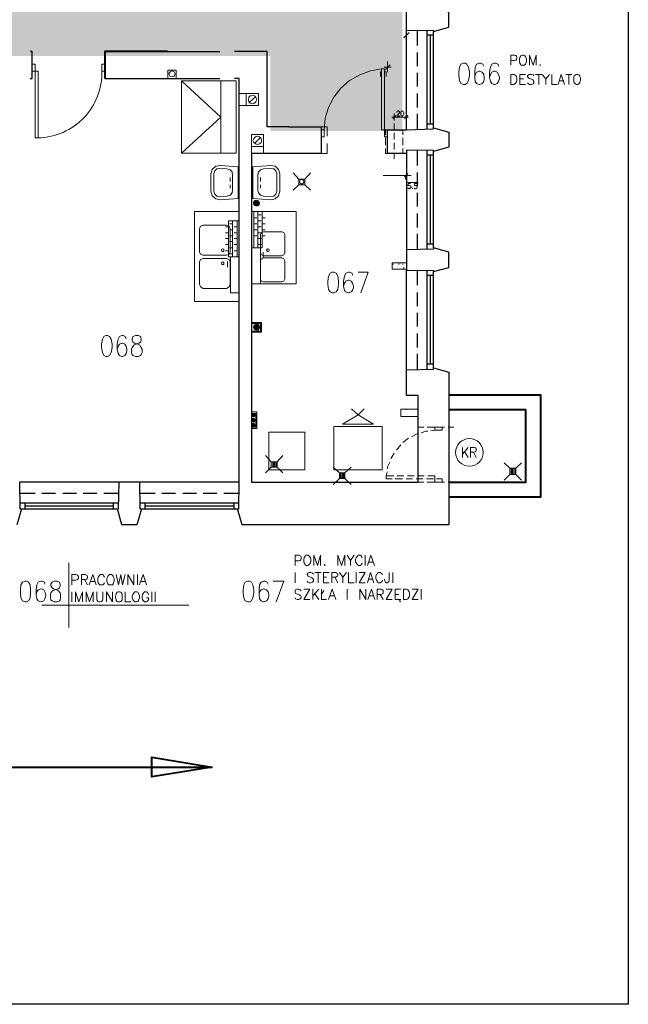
# Model space of a CAD drawing. Header units: millimetres. Extents: x 1 to 17496, y 1 to 30809.
# Tile 44 of 256: x 12917 to 13925, y 3200 to 4832. Entities that reach past the tile are written whole.
import ezdxf

# ---------------------------------------------------------------- set-up
doc = ezdxf.new("R2010")
doc.units = ezdxf.units.MM
doc.linetypes.add('CENTER', pattern=[2, 1.25, -0.25, 0.25, -0.25])
for name, color, linetype in [('0_Przyz_Opisy oddziałów', 5, 'Continuous'), ('Opisy', 255, 'Continuous'), ('PDF _Geometria', 7, 'Continuous')]:
    doc.layers.add(name, color=color, linetype=linetype)
doc.layers.add('N_SSP_ewakuacja', color=4, linetype='CENTER', lineweight=40)

msp = doc.modelspace()

# ---------------------------------------------------------------- hatches: boundary and pattern name
at = {"layer": 'N_SSP_ewakuacja', "transparency": 33554457}
h = msp.add_hatch(color=51, dxfattribs=at)
h.dxf.hatch_style = 1
h.paths.add_polyline_path([(6454.1, 5066.9), (6454, 5052.9), (6454, 4775.5), (9408.5, 4775.5), (9408.5, 4042), (9204.5, 4042), (9204.5, 3752.5), (9627.2, 3752.5), (9627.2, 4062), (9667.2, 4062), (9667.2, 4771.5), (13332.2, 4771.5), (13332.2, 4647.4), (13550.9, 4647.4), (13550.9, 4999.5), (13314.8, 4999.5), (13314.8, 5063.5), (12355.9, 5063.5), (12355.9, 5004.9), (12082.5, 5004.9), (12082.5, 5059.5), (10704.8, 5059.5), (10704.8, 5774.4), (10878.2, 5774.4), (10878.2, 6054.5), (10775.3, 6054.5), (10775.3, 6054.6), (10522.9, 6054.6), (10522.9, 5775.2), (10324.1, 5775.2), (10324.1, 5353.6), (10533.4, 5353.6), (10533.4, 5066.2), (9552.3, 5066.2), (9552.3, 5846.7), (9606.9, 5846.7), (9606.9, 6307.7), (9361.1, 6307.7), (9361.1, 5066.9)])

# ---------------------------------------------------------------- linework, layer by layer
at = {"layer": '0_Przyz_Opisy oddziałów', "lineweight": 40}
msp.add_lwpolyline([(12143.8, 3593.1), (13235.3, 3593.1), (13136, 3577), (13136, 3609.9), (13235.3, 3593.1)], dxfattribs=at)
at = {"layer": 'Opisy', "lineweight": 18}
for points in [[(12998.7, 3931.6), (12998.7, 3824.7)], [(12959.1, 3896.3), (12958.2, 3899.6), (12954.9, 3901.3), (12952.3, 3901.3), (12948.1, 3899.6), (12945.6, 3895.4), (12944.8, 3887), (12944.8, 3878.6), (12945.6, 3871.8), (12948.1, 3868.5), (12952.3, 3866.8), (12953.2, 3866.8), (12957.4, 3868.5), (12959.1, 3871.8), (12960.8, 3876.9), (12960.8, 3878.6), (12959.1, 3883.6), (12957.4, 3887), (12953.2, 3888.7), (12952.3, 3888.7), (12948.1, 3887), (12945.6, 3883.6), (12944.8, 3878.6)], [(13003.7, 3895.4), (13003.7, 3912.3), (13010.5, 3912.3), (13013, 3911.4), (13013.8, 3910.6), (13014.7, 3908.9), (13014.7, 3906.4), (13013.8, 3904.7), (13013, 3903.8), (13010.5, 3903), (13003.7, 3903)], [(13019.7, 3895.4), (13019.7, 3912.3), (13025.6, 3912.3), (13028.1, 3911.4), (13029, 3910.6), (13029.8, 3908.9), (13029.8, 3907.2), (13029, 3905.5), (13028.1, 3904.7), (13025.6, 3903.8), (13019.7, 3903.8)], [(13024.8, 3903.8), (13029.8, 3895.4)], [(13032.4, 3895.4), (13038.3, 3912.3), (13044.2, 3895.4)], [(13034.9, 3900.5), (13041.6, 3900.5)], [(13057.6, 3908), (13056.8, 3909.7), (13055.9, 3911.4), (13054.3, 3912.3), (13050.9, 3912.3), (13050, 3911.4), (13048.4, 3909.7), (13047.5, 3908), (13046.7, 3905.5), (13046.7, 3901.3), (13047.5, 3898.8), (13048.4, 3897.1), (13050, 3895.4), (13055.9, 3895.4), (13056.8, 3897.1), (13057.6, 3898.8)], [(13077, 3912.3), (13081.2, 3895.4), (13084.6, 3912.3), (13087.9, 3895.4), (13092.2, 3912.3)], [(13096.4, 3895.4), (13096.4, 3912.3), (13106.5, 3895.4), (13106.5, 3912.3)], [(13112.4, 3912.3), (13112.4, 3895.4)], [(13115.7, 3895.4), (13121.6, 3912.3), (13127.5, 3895.4)], [(13118.3, 3900.5), (13125, 3900.5)], [(13003.7, 3883.6), (13003.7, 3866.8)], [(13009.6, 3866.8), (13009.6, 3883.6), (13015.5, 3866.8), (13021.4, 3883.6), (13021.4, 3866.8)], [(13027.3, 3866.8), (13027.3, 3883.6), (13033.2, 3866.8), (13039.1, 3883.6), (13039.1, 3866.8)], [(13045, 3883.6), (13045, 3871.8), (13045.8, 3869.3), (13046.7, 3867.6), (13049.2, 3866.8), (13050.9, 3866.8), (13052.6, 3867.6), (13054.3, 3869.3), (13055.1, 3871.8), (13055.1, 3883.6)], [(13061, 3866.8), (13061, 3883.6), (13071.1, 3866.8), (13071.1, 3883.6)], [(13092.2, 3883.6), (13092.2, 3866.8), (13101.4, 3866.8)], [(13130.9, 3879.4), (13130.1, 3881.1), (13128.4, 3882.8), (13127.5, 3883.6), (13124.2, 3883.6), (13123.3, 3882.8), (13121.6, 3881.1), (13120.8, 3879.4), (13120, 3876.9), (13120, 3873.5), (13120.8, 3871), (13121.6, 3869.3), (13123.3, 3867.6), (13124.2, 3866.8), (13127.5, 3866.8), (13128.4, 3867.6), (13130.1, 3869.3), (13130.9, 3871), (13130.9, 3873.5), (13127.5, 3873.5)], [(13136, 3883.6), (13136, 3866.8)], [(13141.8, 3883.6), (13141.8, 3866.8)], [(13197.4, 3861.7), (12954, 3861.7)]]:
    msp.add_lwpolyline(points, dxfattribs=at)
for points in [[(12926.2, 3901.3), (12922, 3899.6), (12919.5, 3895.4), (12918.7, 3887), (12918.7, 3881.9), (12919.5, 3873.5), (12922, 3868.5), (12926.2, 3866.8), (12928.8, 3866.8), (12932.1, 3868.5), (12934.7, 3873.5), (12935.5, 3881.9), (12935.5, 3887), (12934.7, 3895.4), (12932.1, 3899.6), (12928.8, 3901.3)], [(12974.2, 3901.3), (12970.9, 3899.6), (12969.2, 3896.3), (12969.2, 3893.7), (12970.9, 3890.4), (12973.4, 3888.7), (12978.5, 3887), (12981.8, 3885.3), (12984.4, 3881.9), (12985.2, 3878.6), (12985.2, 3873.5), (12984.4, 3870.1), (12983.5, 3868.5), (12979.3, 3866.8), (12974.2, 3866.8), (12970.9, 3868.5), (12969.2, 3870.1), (12968.4, 3873.5), (12968.4, 3878.6), (12969.2, 3881.9), (12971.7, 3885.3), (12975.9, 3887), (12981, 3888.7), (12983.5, 3890.4), (12984.4, 3893.7), (12984.4, 3896.3), (12983.5, 3899.6), (12979.3, 3901.3)], [(13066, 3912.3), (13065.2, 3911.4), (13063.5, 3909.7), (13062.7, 3908), (13061.8, 3905.5), (13061.8, 3901.3), (13062.7, 3898.8), (13063.5, 3897.1), (13065.2, 3895.4), (13071.1, 3895.4), (13071.9, 3897.1), (13072.8, 3898.8), (13073.6, 3901.3), (13073.6, 3905.5), (13072.8, 3908), (13071.9, 3909.7), (13071.1, 3911.4), (13069.4, 3912.3)], [(13080.4, 3883.6), (13078.7, 3882.8), (13077, 3881.1), (13077, 3879.4), (13076.2, 3876.9), (13076.2, 3873.5), (13077, 3871), (13077, 3869.3), (13078.7, 3867.6), (13080.4, 3866.8), (13082.9, 3866.8), (13084.6, 3867.6), (13086.3, 3869.3), (13087.1, 3871), (13087.1, 3879.4), (13086.3, 3881.1), (13084.6, 3882.8), (13082.9, 3883.6)], [(13108.2, 3883.6), (13107.3, 3882.8), (13105.6, 3881.1), (13104.8, 3879.4), (13103.9, 3876.9), (13103.9, 3873.5), (13104.8, 3871), (13105.6, 3869.3), (13107.3, 3867.6), (13108.2, 3866.8), (13111.5, 3866.8), (13113.2, 3867.6), (13114.1, 3869.3), (13114.9, 3871), (13115.7, 3873.5), (13115.7, 3876.9), (13114.9, 3879.4), (13114.1, 3881.1), (13113.2, 3882.8), (13111.5, 3883.6)]]:
    msp.add_lwpolyline(points, close=True, dxfattribs=at)
at = {"layer": 'PDF _Geometria'}
msp.add_lwpolyline([(1774.1, 7203), (13925.2, 7203), (13925.2, 3200.2), (1774.1, 3200.2)], close=True, dxfattribs=at)
at = {"layer": 'PDF _Geometria', "lineweight": 25}
for points in [[(13557.9, 4814.3), (13557.9, 4848.8), (13557.9, 5013.9), (13602.5, 5012.2), (13602.5, 5010.5), (13627.8, 5018.1), (13627.8, 5030.7), (13627.8, 5042.5), (13602.5, 5050.1), (13602.5, 5048.4), (13557.9, 5047.6)], [(13557.9, 4615.5), (13557.9, 4609.6), (13526.7, 4609.6), (13526.7, 4649.2), (13557.9, 4649.2), (13557.9, 4814.3), (13602.5, 4813.4), (13602.5, 4811.8), (13627.8, 4819.3), (13627.8, 4832), (13627.8, 4843.8), (13602.5, 4851.3), (13602.5, 4849.7), (13557.9, 4848.8)], [(13576.4, 4789), (13576.4, 4814.3)], [(13592.4, 4650), (13592.4, 4814.3)], [(13602.5, 4805.9), (13592.4, 4805.9)], [(13597.5, 4658.5), (13597.5, 4805.9)], [(13602.5, 4652.6), (13602.5, 4811.8)], [(12934.7, 4734.3), (12938, 4734.3), (12938, 4778.9), (12934.7, 4778.9)], [(13162.1, 4778.9), (13248.8, 4778.9)], [(13363, 4654.3), (13327.1, 4654.3), (13327.1, 4778.9), (13273.2, 4778.9)], [(13576.4, 4754.5), (13576.4, 4777.2)], [(13058.5, 4734.3), (13248.8, 4734.3)], [(13280.8, 4065.5), (13280.8, 4734.3), (13273.2, 4734.3)], [(13576.4, 4720.8), (13576.4, 4743.5)], [(13576.4, 4686.3), (13576.4, 4709)], [(13576.4, 4650), (13576.4, 4675.3)], [(13362.5, 4654.3), (13416.4, 4654.3), (13416.4, 4609.6), (13362.5, 4609.6)], [(13557.9, 4649.2), (13602.5, 4650.9), (13602.5, 4652.6), (13627.8, 4645), (13627.8, 4632.4), (13627.8, 4620.6), (13602.5, 4613), (13602.5, 4614.7), (13557.9, 4615.5), (13557.9, 4450.4), (13557.9, 4416.7)], [(13602.5, 4658.5), (13592.4, 4658.5)], [(13364.5, 4609.6), (13301, 4609.6), (13301, 4065.5), (13577.3, 4065.5), (13577.3, 4208.7), (13557.9, 4208.7), (13557.9, 4251.7), (13602.5, 4252.5), (13602.5, 4255), (13627.8, 4247.5), (13627.8, 4234.8), (13627.8, 3994.8), (13297.7, 3994.8), (13285.9, 3994.8), (13278.3, 4020.9), (13280, 4020.9), (13280.8, 4065.5), (13115.7, 4065.5), (13116.6, 4020.9), (13119.1, 4020.9), (13111.5, 3994.8), (13098.9, 3994.8), (13086.3, 3994.8), (13079.5, 4020.9), (13081.2, 4020.9), (13082.1, 4065.5), (12917, 4065.5), (12917.8, 4020.9), (12920.3, 4020.9), (12912.8, 3994.8)], [(13576.4, 4590.2), (13576.4, 4615.5)], [(13592.4, 4451.3), (13592.4, 4614.7)], [(13602.5, 4607.1), (13592.4, 4607.1)], [(13597.5, 4459.7), (13597.5, 4607.1)], [(13602.5, 4453.8), (13602.5, 4613)], [(13576.4, 4555.7), (13576.4, 4578.5)], [(13576.4, 4522), (13576.4, 4544.8)], [(13576.4, 4487.5), (13576.4, 4510.2)], [(13576.4, 4451.3), (13576.4, 4476.5)], [(13557.9, 4251.7), (13557.9, 4416.7), (13602.5, 4415.9), (13602.5, 4414.2), (13627.8, 4421), (13627.8, 4433.6), (13627.8, 4446.2), (13602.5, 4453.8), (13602.5, 4451.3), (13557.9, 4450.4)], [(13602.5, 4459.7), (13592.4, 4459.7)], [(13576.4, 4391.5), (13576.4, 4416.7)], [(13592.4, 4252.5), (13592.4, 4415.9)], [(13602.5, 4407.5), (13592.4, 4407.5)], [(13597.5, 4260.9), (13597.5, 4407.5)], [(13602.5, 4255), (13602.5, 4414.2)], [(13576.4, 4356.9), (13576.4, 4379.7)], [(13576.4, 4323.3), (13576.4, 4346)], [(13576.4, 4288.7), (13576.4, 4311.5)], [(13576.4, 4252.5), (13576.4, 4277.8)], [(13602.5, 4260.9), (13592.4, 4260.9)], [(13115.7, 4065.5), (13082.1, 4065.5)], [(12917.8, 4047), (12943.1, 4047)], [(12954, 4047), (12976.8, 4047)], [(12988.6, 4047), (13011.3, 4047)], [(13022.3, 4047), (13045, 4047)], [(13056.8, 4047), (13082.1, 4047)], [(13116.6, 4047), (13141.8, 4047)], [(13152.8, 4047), (13175.5, 4047)], [(13187.3, 4047), (13210.1, 4047)], [(13221, 4047), (13243.8, 4047)], [(13255.6, 4047), (13280.8, 4047)], [(12917.8, 4031), (13081.2, 4031)], [(12926.2, 4020.9), (12926.2, 4031)], [(13072.8, 4020.9), (13072.8, 4031)], [(13116.6, 4031), (13280, 4031)], [(13125, 4020.9), (13125, 4031)], [(13272.4, 4020.9), (13272.4, 4031)], [(12920.3, 4020.9), (13079.5, 4020.9)], [(12926.2, 4026), (13072.8, 4026)], [(13119.1, 4020.9), (13278.3, 4020.9)], [(13125, 4026), (13272.4, 4026)]]:
    msp.add_lwpolyline(points, dxfattribs=at)
at = {"layer": 'PDF _Geometria', "lineweight": 18}
for points in [[(13557.9, 4796.6), (13557.9, 4814.3)], [(13553.7, 4801.6), (13562.1, 4810.1)], [(13730.6, 4756.2), (13730.6, 4773), (13736.5, 4773), (13739, 4772.2), (13739.8, 4771.3), (13740.7, 4769.6), (13740.7, 4767.1), (13739.8, 4765.4), (13739, 4764.6), (13736.5, 4763.7), (13730.6, 4763.7)], [(13761.7, 4756.2), (13761.7, 4773), (13767.6, 4756.2), (13772.7, 4773), (13772.7, 4756.2)], [(13421.5, 4649.2), (13423.2, 4668.6), (13429, 4686.3), (13437.5, 4703.1), (13449.3, 4718.3), (13463.6, 4730.9), (13480.4, 4740.2), (13498.1, 4746.9), (13516.6, 4750.3)], [(13532.6, 4752.8), (13520.9, 4752.8)], [(13557.9, 4744.4), (13557.9, 4762.1)], [(13685.9, 4754.5), (13684.2, 4757.8), (13680.9, 4759.5), (13678.3, 4759.5), (13674.1, 4757.8), (13671.6, 4752.8), (13670.8, 4744.4), (13670.8, 4735.9), (13671.6, 4729.2), (13674.1, 4725.8), (13678.3, 4724.2), (13679.2, 4724.2), (13683.4, 4725.8), (13685.9, 4729.2), (13686.8, 4734.3), (13686.8, 4735.9), (13685.9, 4741), (13683.4, 4744.4), (13679.2, 4746.1), (13678.3, 4746.1), (13674.1, 4744.4), (13671.6, 4741), (13670.8, 4735.9)], [(13710.4, 4754.5), (13709.5, 4757.8), (13705.3, 4759.5), (13702.8, 4759.5), (13699.4, 4757.8), (13696.9, 4752.8), (13695.2, 4744.4), (13695.2, 4735.9), (13696.9, 4729.2), (13699.4, 4725.8), (13702.8, 4724.2), (13704.5, 4724.2), (13707.8, 4725.8), (13710.4, 4729.2), (13712, 4734.3), (13712, 4735.9), (13710.4, 4741), (13707.8, 4744.4), (13704.5, 4746.1), (13702.8, 4746.1), (13699.4, 4744.4), (13696.9, 4741), (13695.2, 4735.9)], [(13516.6, 4745.2), (13515, 4745.2), (13515, 4737.6)], [(13521.7, 4745.2), (13524.2, 4745.2), (13524.2, 4737.6)], [(13755, 4724.2), (13745.7, 4724.2), (13745.7, 4741), (13755, 4741)], [(13745.7, 4733.4), (13751.6, 4733.4)], [(13768.5, 4738.5), (13767.6, 4740.2), (13765.1, 4741), (13761.7, 4741), (13760, 4740.2), (13758.4, 4738.5), (13758.4, 4737.6), (13759.2, 4735.9), (13760, 4735.1), (13761.7, 4734.3), (13765.9, 4732.6), (13767.6, 4731.7), (13767.6, 4730.9), (13768.5, 4729.2), (13768.5, 4726.7), (13767.6, 4725), (13765.1, 4724.2), (13761.7, 4724.2), (13760, 4725), (13758.4, 4726.7)], [(13771.8, 4741), (13781.9, 4741)], [(13776.9, 4741), (13776.9, 4724.2)], [(13782.8, 4741), (13788.7, 4733.4), (13788.7, 4724.2)], [(13794.6, 4741), (13788.7, 4733.4)], [(13798.8, 4741), (13798.8, 4724.2), (13807.2, 4724.2)], [(13808.9, 4724.2), (13813.9, 4741), (13819.8, 4724.2)], [(13821.5, 4741), (13831.6, 4741)], [(13826.6, 4741), (13826.6, 4724.2)], [(13185.6, 4730.1), (13250.5, 4670.3), (13185.6, 4610.5)], [(13250.5, 4730.1), (13250.5, 4610.5)], [(13280.8, 4715.7), (13280.8, 4703.9)], [(13810.6, 4730.1), (13818.2, 4730.1)], [(13292.6, 4689.6), (13280.8, 4689.6), (13280.8, 4709), (13292.6, 4709)], [(13297.7, 4694.7), (13307.8, 4703.9)], [(13280.8, 4671.1), (13280.8, 4683.7)], [(13561.3, 4670.3), (13553.7, 4670.3), (13541.9, 4670.3), (13533.5, 4670.3)], [(13540.2, 4672.8), (13535.2, 4667.7)], [(13537.7, 4676.2), (13537.7, 4664.4)], [(13541.9, 4677.8), (13541.9, 4678.7), (13542.8, 4679.5), (13543.6, 4680.4), (13545.3, 4680.4), (13545.3, 4679.5), (13546.1, 4679.5), (13546.1, 4677), (13545.3, 4676.2), (13541.9, 4671.9), (13547, 4671.9)], [(13554.5, 4667.7), (13560.4, 4672.8)], [(13557.9, 4664.4), (13557.9, 4676.2)], [(13280.8, 4639.9), (13280.8, 4657.6)], [(13426.5, 4638.3), (13426.5, 4654.3), (13416.4, 4654.3)], [(13537.7, 4650), (13537.7, 4659.3)], [(13306.1, 4626.5), (13316.2, 4636.6)], [(13535.2, 4649.2), (13523.4, 4649.2), (13523.4, 4640.8)], [(13523.4, 4635.7), (13523.4, 4623.9)], [(13537.7, 4633.2), (13537.7, 4644.1)], [(13552, 4640.8), (13552, 4649.2), (13540.2, 4649.2)], [(13552, 4623.9), (13552, 4635.7)], [(13301, 4621.4), (13301, 4609.6)], [(13321.2, 4621.4), (13321.2, 4609.6)], [(13416.4, 4609.6), (13426.5, 4609.6), (13426.5, 4626.5)], [(13523.4, 4618), (13523.4, 4609.6), (13535.2, 4609.6)], [(13537.7, 4616.4), (13537.7, 4627.3)], [(13540.2, 4609.6), (13552, 4609.6), (13552, 4618)], [(13537.7, 4601.2), (13537.7, 4610.5)], [(13265.7, 4570), (13265.7, 4563.3)], [(13301, 4579.3), (13301, 4567.5)], [(13316.2, 4570), (13316.2, 4563.3)], [(13370.1, 4577.6), (13379.4, 4567.5)], [(13398.7, 4577.6), (13389.5, 4567.5)], [(13519.2, 4573.4), (13527.6, 4573.4), (13547.8, 4573.4), (13556.2, 4573.4), (13547.8, 4573.4), (13544.4, 4573.4)], [(13552, 4573.4), (13557.9, 4573.4), (13552, 4573.4)], [(13553.7, 4573.4), (13561.3, 4573.4), (13565.5, 4573.4)], [(13560.4, 4576.8), (13554.5, 4570.9)], [(13554.5, 4573.4), (13558.8, 4561.6), (13577.3, 4561.6)], [(13557.9, 4579.3), (13557.9, 4567.5)], [(13265.7, 4552.3), (13265.7, 4558.2)], [(13301, 4563.3), (13301, 4550.7)], [(13316.2, 4552.3), (13316.2, 4558.2)], [(13379.4, 4558.2), (13379.4, 4567.5), (13389.5, 4567.5), (13389.5, 4558.2), (13379.4, 4558.2), (13370.1, 4549)], [(13389.5, 4558.2), (13398.7, 4549)], [(13564.6, 4559.9), (13561.3, 4559.9), (13560.4, 4556.6), (13563.8, 4556.6), (13564.6, 4555.7), (13565.5, 4554.9), (13565.5, 4554), (13564.6, 4553.2), (13563.8, 4552.3), (13563, 4551.5), (13562.1, 4551.5), (13561.3, 4552.3), (13560.4, 4552.3), (13560.4, 4553.2)], [(13574.8, 4559.9), (13571.4, 4559.9), (13571.4, 4556.6), (13574.8, 4556.6), (13574.8, 4555.7), (13575.6, 4554.9), (13575.6, 4554), (13574.8, 4553.2), (13574.8, 4552.3), (13573.1, 4551.5), (13572.2, 4551.5), (13571.4, 4552.3), (13570.5, 4553.2)], [(13307.8, 4532.1), (13304.4, 4528.8), (13308.6, 4532.1), (13304.4, 4527.9), (13309.5, 4532.1), (13304.4, 4527.1), (13309.5, 4532.1)], [(13304.4, 4526.2), (13311.1, 4532.1), (13304.4, 4525.4)], [(13305.2, 4529.6), (13306.9, 4532.1)], [(13311.1, 4532.1), (13305.2, 4525.4), (13312, 4532.1), (13305.2, 4525.4)], [(13305.2, 4530.4), (13306.1, 4531.3)], [(13305.2, 4524.6), (13312, 4531.3), (13305.2, 4524.6), (13312.8, 4531.3), (13306.1, 4524.6)], [(13312.8, 4531.3), (13306.1, 4523.7), (13312.8, 4530.4), (13306.1, 4523.7), (13313.7, 4530.4), (13306.9, 4523.7)], [(13313.7, 4530.4), (13306.9, 4522.9), (13313.7, 4529.6), (13306.9, 4522.9)], [(13313.7, 4529.6), (13307.8, 4522.9), (13313.7, 4528.8)], [(13307.8, 4522.9), (13314.5, 4528.8), (13308.6, 4522.9), (13314.5, 4527.9), (13308.6, 4522.9)], [(13314.5, 4527.9), (13309.5, 4522.9), (13314.5, 4527.1), (13310.3, 4522.9), (13314.5, 4526.2)], [(13311.1, 4522.9), (13313.7, 4526.2)], [(13312, 4522.9), (13313.7, 4525.4)], [(13305.2, 4453.8), (13305.2, 4513.6)], [(13305.2, 4503.5), (13310.3, 4503.5)], [(13312, 4453.8), (13312, 4513.6)], [(13312, 4508.5), (13317, 4508.5)], [(13318.7, 4503.5), (13323.8, 4503.5)], [(13263.1, 4488.3), (13258.1, 4488.3)], [(13269.9, 4493.4), (13264.8, 4493.4)], [(13269.9, 4438.6), (13269.9, 4498.4)], [(13277.4, 4488.3), (13272.4, 4488.3)], [(13277.4, 4438.6), (13277.4, 4498.4)], [(13305.2, 4493.4), (13310.3, 4493.4)], [(13312, 4498.4), (13317, 4498.4)], [(13312, 4488.3), (13317, 4488.3)], [(13318.7, 4493.4), (13323.8, 4493.4)], [(13263.1, 4478.2), (13258.1, 4478.2)], [(13269.9, 4483.3), (13264.8, 4483.3)], [(13269.9, 4473.2), (13264.8, 4473.2)], [(13277.4, 4478.2), (13272.4, 4478.2)], [(13305.2, 4483.3), (13310.3, 4483.3)], [(13305.2, 4473.2), (13310.3, 4473.2)], [(13312, 4478.2), (13317, 4478.2)], [(13318.7, 4483.3), (13323.8, 4483.3)], [(13318.7, 4473.2), (13323.8, 4473.2)], [(13263.1, 4469), (13258.1, 4469)], [(13263.1, 4458.9), (13258.1, 4458.9)], [(13269.9, 4463.9), (13264.8, 4463.9)], [(13269.9, 4453.8), (13264.8, 4453.8)], [(13277.4, 4469), (13272.4, 4469)], [(13277.4, 4458.9), (13272.4, 4458.9)], [(13312, 4469), (13317, 4469)], [(13312, 4458.9), (13317, 4458.9)], [(13263.1, 4448.8), (13258.1, 4448.8)], [(13269.9, 4443.7), (13264.8, 4443.7)], [(13277.4, 4448.8), (13272.4, 4448.8)], [(13320.4, 4437), (13320.4, 4446.2)], [(13261.4, 4421.8), (13261.4, 4431.1)], [(13557.9, 4428.5), (13534.3, 4428.5), (13534.3, 4418.4), (13557.9, 4418.4)], [(13536, 4426), (13536, 4426.9)], [(13544.4, 4427.7), (13544.4, 4428.5)], [(13545.3, 4425.2), (13545.3, 4426)], [(13547, 4427.7), (13547, 4428.5)], [(13551.2, 4428.5), (13551.2, 4429.4)], [(13552, 4426), (13552, 4426.9)], [(13552.9, 4421), (13552.9, 4421.8)], [(13468.6, 4408.3), (13467.8, 4411.7), (13463.6, 4413.4), (13461.1, 4413.4), (13457.7, 4411.7), (13455.2, 4406.6), (13453.5, 4398.2), (13453.5, 4389.8), (13455.2, 4383.1), (13457.7, 4380.5), (13461.1, 4378.8), (13462.7, 4378.8), (13466.1, 4380.5), (13468.6, 4383.1), (13470.3, 4388.1), (13470.3, 4389.8), (13468.6, 4394.8), (13466.1, 4398.2), (13462.7, 4399.9), (13461.1, 4399.9), (13457.7, 4398.2), (13455.2, 4394.8), (13453.5, 4389.8)], [(13482.1, 4378.8), (13494.7, 4413.4), (13477.9, 4413.4)], [(13553.7, 4419.3), (13553.7, 4420.1)], [(13301, 4330), (13317.9, 4330), (13317.9, 4314), (13301, 4314), (13313.7, 4314)], [(13301, 4315.7), (13316.2, 4315.7), (13316.2, 4328.3), (13301, 4328.3)], [(13304.4, 4321.6), (13310.3, 4326.6), (13304.4, 4321.6)], [(13304.4, 4321.6), (13310.3, 4326.6), (13304.4, 4321.6)], [(13305.2, 4320.7), (13311.1, 4326.6), (13305.2, 4320.7)], [(13305.2, 4320.7), (13311.1, 4326.6), (13305.2, 4320.7)], [(13093.8, 4303), (13092.2, 4306.4), (13088.8, 4308.1), (13086.3, 4308.1), (13082.9, 4306.4), (13080.4, 4302.2), (13078.7, 4293.8), (13078.7, 4285.4), (13080.4, 4278.6), (13082.9, 4275.3), (13086.3, 4273.6), (13087.9, 4273.6), (13091.3, 4275.3), (13093.8, 4278.6), (13094.7, 4283.7), (13094.7, 4285.4), (13093.8, 4290.4), (13091.3, 4293.8), (13087.9, 4295.5), (13086.3, 4295.5), (13082.9, 4293.8), (13080.4, 4290.4), (13078.7, 4285.4)], [(13310.3, 4317.4), (13314.5, 4321.6), (13310.3, 4317.4)], [(13310.3, 4317.4), (13314.5, 4321.6), (13310.3, 4317.4)], [(13311.1, 4317.4), (13314.5, 4320.7), (13311.1, 4317.4)], [(13311.1, 4317.4), (13314.5, 4320.7), (13311.1, 4317.4)], [(13577.3, 4191), (13577.3, 4208.7)], [(13301, 4181.8), (13310.3, 4181.8), (13310.3, 4154), (13301, 4154)], [(13301, 4179.2), (13308.6, 4179.2), (13308.6, 4156.5), (13301, 4156.5)], [(13302.7, 4178.4), (13301.9, 4177.6), (13303.6, 4179.2), (13301.9, 4177.6)], [(13301.9, 4175.9), (13304.4, 4179.2), (13301.9, 4175.9), (13305.2, 4179.2), (13301.9, 4175.9), (13305.2, 4179.2), (13301.9, 4175), (13305.2, 4179.2), (13301.9, 4175), (13305.2, 4179.2)], [(13301.9, 4175), (13306.1, 4178.4), (13301.9, 4175), (13306.1, 4178.4), (13301.9, 4174.2), (13306.1, 4178.4), (13301.9, 4174.2)], [(13302.7, 4174.2), (13306.1, 4178.4), (13302.7, 4174.2), (13306.9, 4178.4), (13302.7, 4174.2), (13306.9, 4178.4)], [(13302.7, 4174.2), (13306.9, 4177.6), (13302.7, 4174.2)], [(13302.7, 4173.3), (13306.9, 4177.6), (13302.7, 4173.3)], [(13302.7, 4175.9), (13302.7, 4176.7)], [(13304.4, 4173.3), (13306.9, 4175.9), (13304.4, 4173.3), (13306.9, 4176.7), (13304.4, 4173.3), (13306.9, 4176.7), (13303.6, 4173.3), (13306.9, 4176.7), (13303.6, 4173.3), (13306.9, 4177.6), (13303.6, 4173.3), (13306.9, 4177.6)], [(13466.9, 4186.8), (13477.9, 4176.7), (13503.2, 4161.6), (13451.8, 4161.6), (13477.9, 4176.7), (13488, 4186.8)], [(13577.3, 4186), (13548.6, 4186), (13548.6, 4174.2), (13577.3, 4174.2)], [(13557.1, 4185.1), (13557.1, 4186)], [(13302.7, 4170.8), (13301.9, 4169.1), (13303.6, 4170.8), (13301.9, 4169.1)], [(13303.6, 4170.8), (13301.9, 4168.3), (13304.4, 4170.8), (13301.9, 4168.3), (13304.4, 4170.8), (13301.9, 4168.3)], [(13304.4, 4170.8), (13301.9, 4167.4), (13305.2, 4170.8), (13301.9, 4167.4), (13305.2, 4170.8), (13301.9, 4167.4), (13305.2, 4170.8), (13301.9, 4166.6), (13306.1, 4170.8), (13301.9, 4166.6), (13306.1, 4170.8), (13301.9, 4166.6), (13306.1, 4170.8)], [(13301.9, 4170), (13302.7, 4170)], [(13301.9, 4166.6), (13306.1, 4170), (13301.9, 4165.8)], [(13301.9, 4161.6), (13302.7, 4162.4)], [(13301.9, 4160.7), (13303.6, 4162.4), (13301.9, 4160.7), (13303.6, 4162.4), (13301.9, 4159.9), (13304.4, 4162.4), (13301.9, 4159.9), (13304.4, 4162.4), (13301.9, 4159.9)], [(13305.2, 4162.4), (13301.9, 4158.2), (13306.1, 4162.4), (13301.9, 4158.2), (13306.1, 4162.4), (13301.9, 4158.2), (13306.1, 4162.4), (13301.9, 4158.2), (13306.1, 4161.6), (13302.7, 4157.3), (13306.9, 4161.6), (13302.7, 4157.3), (13306.9, 4161.6), (13302.7, 4157.3), (13306.9, 4161.6), (13302.7, 4157.3), (13306.9, 4160.7), (13303.6, 4157.3), (13306.9, 4160.7), (13303.6, 4157.3), (13306.9, 4160.7), (13303.6, 4157.3), (13306.9, 4160.7)], [(13306.1, 4170), (13302.7, 4165.8), (13306.9, 4170), (13302.7, 4165.8), (13306.9, 4170), (13302.7, 4165.8), (13306.9, 4170), (13302.7, 4165.8), (13306.9, 4169.1), (13303.6, 4165.8), (13306.9, 4169.1), (13303.6, 4165.8)], [(13304.4, 4156.5), (13306.9, 4159.9), (13304.4, 4156.5), (13306.9, 4159.9), (13304.4, 4156.5), (13306.9, 4159.9)], [(13305.2, 4173.3), (13306.9, 4175.9), (13305.2, 4173.3), (13306.9, 4175), (13306.1, 4173.3)], [(13305.2, 4164.9), (13306.9, 4167.4), (13305.2, 4164.9)], [(13306.9, 4167.4), (13305.2, 4165.8), (13306.9, 4166.6), (13306.1, 4165.8)], [(13306.1, 4174.2), (13306.9, 4174.2)], [(13305.2, 4156.5), (13306.9, 4159), (13305.2, 4157.3), (13306.9, 4159)], [(13306.1, 4157.3), (13306.9, 4158.2), (13306.1, 4157.3)], [(13354.1, 4148.1), (13365, 4148.1)], [(13576.4, 4145.6), (13575.6, 4145.6), (13566.3, 4140.5)], [(13586.5, 4156.5), (13577.3, 4156.5)], [(13593.3, 4149.8), (13589.9, 4149.8), (13582.3, 4147.2)], [(13604.2, 4156.5), (13592.4, 4156.5)], [(13605.1, 4151.4), (13598.3, 4150.6)], [(13621.1, 4156.5), (13609.3, 4156.5)], [(13636.2, 4156.5), (13627, 4156.5)], [(13561.3, 4138), (13552, 4131.2)], [(13537.7, 4113.5), (13532.6, 4105.1), (13531.8, 4104.3)], [(13548.6, 4127), (13541.1, 4118.6)], [(13650.6, 4122.8), (13650.6, 4106)], [(13659.8, 4122.8), (13650.6, 4111.9)], [(13653.9, 4116.1), (13659.8, 4106)], [(13664, 4106), (13664, 4122.8), (13669.9, 4122.8), (13672.5, 4122), (13672.5, 4121.1), (13673.3, 4120.3), (13673.3, 4118.6), (13672.5, 4116.9), (13672.5, 4116.1), (13669.9, 4115.2), (13664, 4115.2)], [(13669.1, 4115.2), (13673.3, 4106)], [(13324.6, 4109.3), (13333.9, 4099.2)], [(13333.9, 4090), (13333.9, 4099.2), (13344, 4099.2), (13344, 4090), (13333.9, 4090), (13324.6, 4080.7)], [(13336.4, 4099.2), (13336.4, 4090)], [(13338.1, 4099.2), (13338.1, 4090)], [(13339.8, 4099.2), (13339.8, 4090)], [(13342.3, 4099.2), (13342.3, 4090)], [(13353.2, 4109.3), (13344, 4099.2)], [(13530.1, 4098.4), (13526.7, 4090.8), (13526.7, 4087.4)], [(13719.6, 4097.5), (13728.9, 4088.3)], [(13748.3, 4097.5), (13739, 4088.3)], [(13344, 4090), (13353.2, 4080.7)], [(13436.6, 4090), (13446.7, 4080.7)], [(13446.7, 4071.4), (13446.7, 4080.7), (13456, 4080.7), (13456, 4071.4), (13446.7, 4071.4), (13436.6, 4061.3)], [(13448.4, 4080.7), (13448.4, 4071.4)], [(13450.9, 4080.7), (13450.9, 4071.4)], [(13452.6, 4080.7), (13452.6, 4071.4)], [(13454.3, 4080.7), (13454.3, 4071.4)], [(13466.1, 4090), (13456, 4080.7)], [(13525.9, 4082.4), (13524.2, 4075.6)], [(13728.9, 4078.2), (13728.9, 4088.3), (13739, 4088.3), (13739, 4078.2), (13728.9, 4078.2), (13719.6, 4068.9)], [(13731.4, 4088.3), (13731.4, 4078.2)], [(13733.1, 4088.3), (13733.1, 4078.2)], [(13734.8, 4088.3), (13734.8, 4078.2)], [(13737.3, 4088.3), (13737.3, 4078.2)], [(13456, 4071.4), (13466.1, 4061.3)], [(13534.3, 4070.6), (13524.2, 4070.6), (13524.2, 4075.6), (13536.9, 4075.6)], [(13551.2, 4070.6), (13539.4, 4070.6)], [(13541.9, 4075.6), (13553.7, 4075.6)], [(13568, 4070.6), (13557.1, 4070.6)], [(13559.6, 4075.6), (13570.5, 4075.6)], [(13584.9, 4070.6), (13573.9, 4070.6)], [(13576.4, 4075.6), (13587.4, 4075.6)], [(13586.5, 4065.5), (13577.3, 4065.5)], [(13602.5, 4070.6), (13590.8, 4070.6)], [(13604.2, 4065.5), (13592.4, 4065.5)], [(13593.3, 4075.6), (13605.1, 4075.6), (13605.1, 4065.5), (13616.9, 4065.5), (13616.9, 4070.6), (13607.6, 4070.6)], [(13621.1, 4065.5), (13609.3, 4065.5)], [(13636.2, 4065.5), (13627, 4065.5)], [(13739, 4078.2), (13748.3, 4068.9)], [(13373.5, 3927.4), (13373.5, 3944.3), (13379.4, 3944.3), (13381.9, 3943.4), (13382.7, 3942.6), (13383.6, 3940.9), (13383.6, 3938.4), (13382.7, 3936.7), (13381.9, 3935.8), (13379.4, 3935), (13373.5, 3935)], [(13404.6, 3927.4), (13404.6, 3944.3), (13410.5, 3927.4), (13415.6, 3944.3), (13415.6, 3927.4)], [(13444.2, 3927.4), (13444.2, 3944.3), (13450.1, 3927.4), (13456, 3944.3), (13456, 3927.4)], [(13459.4, 3944.3), (13465.3, 3935.8), (13465.3, 3927.4)], [(13471.2, 3944.3), (13465.3, 3935.8)], [(13484.6, 3940), (13483.8, 3941.7), (13483, 3943.4), (13481.3, 3944.3), (13477.9, 3944.3), (13477.1, 3943.4), (13475.4, 3941.7), (13474.5, 3940), (13473.7, 3937.5), (13473.7, 3933.3), (13474.5, 3931.6), (13475.4, 3929.9), (13477.1, 3928.3), (13477.9, 3927.4), (13481.3, 3927.4), (13483, 3928.3), (13483.8, 3929.9), (13484.6, 3931.6)], [(13489.7, 3944.3), (13489.7, 3927.4)], [(13493.1, 3927.4), (13499, 3944.3), (13504.9, 3927.4)], [(13495.6, 3932.5), (13503.2, 3932.5)], [(13373.5, 3915.6), (13373.5, 3898.8)], [(13403.8, 3913.1), (13402.1, 3914.8), (13399.6, 3915.6), (13397, 3915.6), (13394.5, 3914.8), (13393.7, 3913.1), (13393.7, 3912.3), (13394.5, 3910.6), (13394.5, 3909.7), (13396.2, 3908.9), (13400.4, 3907.2), (13402.1, 3906.4), (13402.9, 3905.5), (13403.8, 3903.8), (13403.8, 3901.3), (13402.1, 3899.6), (13399.6, 3898.8), (13397, 3898.8), (13394.5, 3899.6), (13393.7, 3901.3)], [(13406.3, 3915.6), (13416.4, 3915.6)], [(13411.4, 3915.6), (13411.4, 3898.8)], [(13429.9, 3898.8), (13420.6, 3898.8), (13420.6, 3915.6), (13429.9, 3915.6)], [(13434.1, 3898.8), (13434.1, 3915.6), (13440.8, 3915.6), (13442.5, 3914.8), (13443.4, 3913.9), (13444.2, 3913.1), (13444.2, 3911.4), (13443.4, 3909.7), (13442.5, 3908.9), (13440.8, 3908), (13434.1, 3908)], [(13446.7, 3915.6), (13452.6, 3908), (13452.6, 3898.8)], [(13458.5, 3915.6), (13452.6, 3908)], [(13461.9, 3915.6), (13461.9, 3898.8), (13471.2, 3898.8)], [(13474.5, 3915.6), (13474.5, 3898.8)], [(13489.7, 3898.8), (13479.6, 3898.8), (13489.7, 3915.6), (13479.6, 3915.6)], [(13493.1, 3898.8), (13498.1, 3915.6), (13504, 3898.8)], [(13518.3, 3912.3), (13517.5, 3913.1), (13515.8, 3914.8), (13514.1, 3915.6), (13511.6, 3915.6), (13509.9, 3914.8), (13509.1, 3913.1), (13508.2, 3912.3), (13507.4, 3909.7), (13507.4, 3905.5), (13508.2, 3903), (13509.1, 3901.3), (13509.9, 3899.6), (13511.6, 3898.8), (13514.1, 3898.8), (13515.8, 3899.6), (13517.5, 3901.3), (13518.3, 3903)], [(13529.3, 3915.6), (13529.3, 3903), (13528.4, 3900.5), (13527.6, 3899.6), (13525.9, 3898.8), (13524.2, 3898.8), (13523.4, 3899.6), (13522.5, 3900.5), (13521.7, 3903), (13521.7, 3904.7)], [(13535.2, 3915.6), (13535.2, 3898.8)], [(13328.8, 3896.3), (13327.1, 3899.6), (13323.8, 3901.3), (13321.2, 3901.3), (13317, 3899.6), (13314.5, 3895.4), (13313.7, 3887), (13313.7, 3878.6), (13314.5, 3871.8), (13317, 3868.5), (13321.2, 3866.8), (13322.1, 3866.8), (13326.3, 3868.5), (13328.8, 3871.8), (13329.7, 3876.9), (13329.7, 3878.6), (13328.8, 3883.6), (13326.3, 3887), (13322.1, 3888.7), (13321.2, 3888.7), (13317, 3887), (13314.5, 3883.6), (13313.7, 3878.6)], [(13342.3, 3866.8), (13354.9, 3901.3), (13337.2, 3901.3)], [(13420.6, 3908), (13425.7, 3908)], [(13439.2, 3908), (13444.2, 3898.8)], [(13494.7, 3904.7), (13502.3, 3904.7)], [(13383.6, 3885.3), (13381.9, 3887), (13379.4, 3887.8), (13376.8, 3887.8), (13374.3, 3887), (13373.5, 3885.3), (13373.5, 3881.9), (13374.3, 3881.1), (13376, 3880.3), (13380.2, 3878.6), (13381.9, 3877.7), (13382.7, 3876.9), (13383.6, 3876), (13383.6, 3873.5), (13381.9, 3871.8), (13379.4, 3871), (13376.8, 3871), (13374.3, 3871.8), (13373.5, 3873.5)], [(13397.9, 3871), (13387.8, 3871), (13397.9, 3887.8), (13387.8, 3887.8)], [(13402.9, 3887.8), (13402.9, 3871)], [(13413, 3887.8), (13402.9, 3876.9)], [(13416.4, 3879.4), (13421.5, 3886.1)], [(13417.3, 3887.8), (13417.3, 3871), (13425.7, 3871)], [(13429, 3871), (13434.9, 3887.8), (13440.8, 3871)], [(13459.4, 3887.8), (13459.4, 3871)], [(13480.4, 3871), (13480.4, 3887.8), (13490.5, 3871), (13490.5, 3887.8)], [(13493.9, 3871), (13499.8, 3887.8), (13505.7, 3871)], [(13509.1, 3871), (13509.1, 3887.8), (13515.8, 3887.8), (13518.3, 3887), (13519.2, 3886.1), (13519.2, 3881.1), (13518.3, 3880.3), (13515.8, 3879.4), (13509.1, 3879.4)], [(13534.3, 3871), (13524.2, 3871), (13534.3, 3887.8), (13524.2, 3887.8)], [(13548.6, 3871), (13547, 3870.1), (13547, 3867.6), (13548.6, 3866.8), (13547, 3867.6), (13547, 3870.1), (13548.6, 3871), (13539.4, 3871), (13539.4, 3887.8), (13548.6, 3887.8)], [(13577.3, 3871), (13567.2, 3871), (13577.3, 3887.8), (13567.2, 3887.8)], [(13582.3, 3887.8), (13582.3, 3871)], [(13406.3, 3880.3), (13413, 3871)], [(13430.7, 3876.9), (13438.3, 3876.9)], [(13496.4, 3876.9), (13504, 3876.9)], [(13514.1, 3879.4), (13519.2, 3871)], [(13539.4, 3879.4), (13545.3, 3879.4)]]:
    msp.add_lwpolyline(points, dxfattribs=at)
at = {"layer": 'PDF _Geometria', "lineweight": 40}
for points in [[(13162.1, 4778.9), (13058.5, 4778.9), (13058.5, 4734.3)], [(13627.8, 4041.1), (13780.3, 4041.1), (13780.3, 4209.6), (13627.8, 4209.6)], [(13627.8, 4065.5), (13755.8, 4065.5), (13755.8, 4185.1), (13627.8, 4185.1)]]:
    msp.add_lwpolyline(points, dxfattribs=at)
at = {"layer": 'PDF _Geometria', "lineweight": 18}
for points in [[(13749.1, 4773), (13747.4, 4772.2), (13746.6, 4770.5), (13745.7, 4768.8), (13744.9, 4766.3), (13744.9, 4762.1), (13745.7, 4759.5), (13746.6, 4757.8), (13747.4, 4756.2), (13753.3, 4756.2), (13755, 4757.8), (13755.8, 4759.5), (13756.7, 4762.1), (13756.7, 4766.3), (13755.8, 4768.8), (13755, 4770.5), (13753.3, 4772.2), (13751.6, 4773)], [(12948.1, 4635.7), (12948.1, 4746.1), (12938, 4746.1), (12938, 4757.8), (12943.1, 4757.8), (12943.1, 4635.7)], [(13058.5, 4746.1), (13058.5, 4757.8), (13053.4, 4757.8), (13053.4, 4746.1)], [(13162.9, 4747.7), (13176.4, 4747.7), (13176.4, 4734.3), (13162.9, 4734.3)], [(13176.4, 4734.3), (13162.9, 4734.3), (13162.9, 4747.7), (13176.4, 4747.7)], [(13516.6, 4750.3), (13516.6, 4649.2), (13526.7, 4649.2), (13526.7, 4637.4), (13521.7, 4637.4), (13521.7, 4750.3)], [(13522.5, 4748.6), (13531, 4757)], [(13526.7, 4744.4), (13526.7, 4762.1)], [(13652.2, 4759.5), (13648, 4757.8), (13645.5, 4752.8), (13644.7, 4744.4), (13644.7, 4739.3), (13645.5, 4730.9), (13648, 4725.8), (13652.2, 4724.2), (13654.8, 4724.2), (13658.1, 4725.8), (13660.7, 4730.9), (13662.3, 4739.3), (13662.3, 4744.4), (13660.7, 4752.8), (13658.1, 4757.8), (13654.8, 4759.5)], [(13779.4, 4757), (13778.6, 4756.2), (13780.3, 4756.2)], [(13174.7, 4741.8), (13173, 4745.2), (13169.6, 4746.9), (13166.3, 4745.2), (13164.6, 4741.8), (13166.3, 4737.6), (13169.6, 4736.8), (13173, 4737.6)], [(13730.6, 4724.2), (13730.6, 4741), (13735.6, 4741), (13737.3, 4740.2), (13739, 4738.5), (13739.8, 4737.6), (13740.7, 4735.1), (13740.7, 4730.9), (13739.8, 4728.4), (13739, 4726.7), (13737.3, 4725), (13735.6, 4724.2)], [(13839.2, 4741), (13837.5, 4740.2), (13835.8, 4738.5), (13835, 4737.6), (13835, 4728.4), (13835.8, 4726.7), (13837.5, 4725), (13839.2, 4724.2), (13841.7, 4724.2), (13843.4, 4725), (13845.1, 4726.7), (13845.1, 4728.4), (13846, 4730.9), (13846, 4735.1), (13845.1, 4737.6), (13845.1, 4738.5), (13843.4, 4740.2), (13841.7, 4741)], [(13275.8, 4610.5), (13275.8, 4730.1), (13185.6, 4730.1), (13185.6, 4610.5)], [(13312.8, 4689.6), (13312.8, 4709), (13292.6, 4709), (13292.6, 4689.6)], [(13310.3, 4698.9), (13308.6, 4703.1), (13306.1, 4705.6), (13302.7, 4706.5), (13299.3, 4705.6), (13296.8, 4703.1), (13296, 4698.9), (13296.8, 4695.5), (13299.3, 4693), (13302.7, 4692.2), (13306.1, 4693), (13308.6, 4695.5)], [(13550.3, 4680.4), (13549.5, 4679.5), (13548.6, 4678.7), (13548.6, 4673.6), (13549.5, 4672.8), (13550.3, 4671.9), (13551.2, 4671.9), (13552, 4672.8), (13552.9, 4673.6), (13553.7, 4675.3), (13553.7, 4677), (13552.9, 4678.7), (13552, 4679.5), (13551.2, 4680.4)], [(13321.2, 4621.4), (13321.2, 4641.6), (13301, 4641.6), (13301, 4621.4)], [(13317.9, 4631.5), (13317, 4634.9), (13314.5, 4637.4), (13311.1, 4638.3), (13307.8, 4637.4), (13305.2, 4634.9), (13303.6, 4631.5), (13305.2, 4628.1), (13307.8, 4625.6), (13311.1, 4624.8), (13314.5, 4625.6), (13317, 4628.1)], [(13421.5, 4637.4), (13421.5, 4649.2), (13416.4, 4649.2), (13416.4, 4637.4)], [(13279.1, 4587.7), (13249.7, 4590.2), (13242.1, 4588.6), (13236.2, 4583.5), (13233.7, 4575.9), (13233.7, 4547.3), (13236.2, 4539.7), (13242.1, 4534.7), (13249.7, 4533), (13279.1, 4535.5)], [(13269.9, 4574.2), (13269.9, 4549), (13269, 4544.8), (13265.7, 4540.6), (13260.6, 4538.9), (13248.8, 4538), (13243.8, 4538.9), (13240.4, 4542.2), (13238.7, 4547.3), (13238.7, 4575.9), (13240.4, 4581), (13243.8, 4584.3), (13248.8, 4585.2), (13260.6, 4584.3), (13265.7, 4582.7), (13269, 4579.3)], [(13303.6, 4587.7), (13333, 4590.2), (13340.6, 4588.6), (13345.7, 4583.5), (13348.2, 4575.9), (13348.2, 4547.3), (13345.7, 4539.7), (13340.6, 4534.7), (13333, 4533), (13303.6, 4535.5)], [(13312, 4574.2), (13312, 4549), (13312.8, 4544.8), (13316.2, 4540.6), (13321.2, 4538.9), (13333, 4538), (13338.1, 4538.9), (13341.5, 4542.2), (13343.1, 4547.3), (13343.1, 4575.9), (13341.5, 4581), (13338.1, 4584.3), (13333, 4585.2), (13321.2, 4584.3), (13316.2, 4582.7), (13312.8, 4579.3)], [(13388.6, 4563.3), (13386.9, 4565.8), (13384.4, 4566.7), (13381.9, 4565.8), (13381, 4563.3), (13381.9, 4560.8), (13384.4, 4559.1), (13386.9, 4560.8)], [(13568, 4552.3), (13567.2, 4552.3), (13568, 4551.5)], [(13314.5, 4527.9), (13312.8, 4531.3), (13309.5, 4532.1), (13306.1, 4531.3), (13304.4, 4527.9), (13306.1, 4523.7), (13309.5, 4522.9), (13312.8, 4523.7)], [(13280.8, 4364.5), (13280.8, 4513.6), (13206.7, 4513.6), (13206.7, 4364.5)], [(13375.1, 4394), (13375.1, 4513.6), (13301, 4513.6), (13301, 4394)], [(13318.7, 4453.8), (13318.7, 4513.6), (13301, 4513.6), (13301, 4453.8)], [(13259.8, 4490.9), (13221, 4490.9), (13216.8, 4489.2), (13215.1, 4485), (13215.1, 4447.1), (13216.8, 4442.9), (13221, 4441.2), (13259.8, 4441.2), (13264, 4442.9), (13265.7, 4447.1), (13265.7, 4485), (13264, 4489.2)], [(13280.8, 4438.6), (13280.8, 4498.4), (13263.1, 4498.4), (13263.1, 4438.6)], [(13321.2, 4479.9), (13317.9, 4479.1), (13316.2, 4475.7), (13316.2, 4445.4), (13317.9, 4442), (13321.2, 4440.3), (13351.6, 4440.3), (13354.9, 4442), (13356.6, 4445.4), (13356.6, 4475.7), (13354.9, 4479.1), (13351.6, 4479.9)], [(13316.2, 4394), (13316.2, 4453.8), (13301, 4453.8), (13301, 4394)], [(13255.6, 4449.6), (13255.6, 4451.3), (13253.9, 4452.1), (13252.2, 4451.3), (13251.3, 4449.6), (13252.2, 4447.9), (13253.9, 4447.1), (13255.6, 4447.9)], [(13280.8, 4378.8), (13280.8, 4438.6), (13266.5, 4438.6), (13266.5, 4378.8)], [(13330.5, 4449.6), (13329.7, 4451.3), (13328, 4452.1), (13327.1, 4451.3), (13326.3, 4449.6), (13327.1, 4447.9), (13328, 4447.1), (13329.7, 4447.9)], [(13259.8, 4386.4), (13264, 4389), (13265.7, 4393.2), (13265.7, 4430.2), (13264, 4434.4), (13259.8, 4436.1), (13221, 4436.1), (13216.8, 4434.4), (13215.1, 4430.2), (13215.1, 4393.2), (13216.8, 4389), (13221, 4386.4)], [(13255.6, 4427.7), (13255.6, 4429.4), (13253.9, 4430.2), (13252.2, 4429.4), (13251.3, 4427.7), (13252.2, 4426), (13255.6, 4426)], [(13321.2, 4397.4), (13351.6, 4397.4), (13354.9, 4398.2), (13356.6, 4401.6), (13356.6, 4431.9), (13354.9, 4435.3), (13351.6, 4437), (13321.2, 4437), (13317.9, 4435.3), (13316.2, 4431.9), (13316.2, 4401.6), (13317.9, 4398.2)], [(13434.9, 4413.4), (13431.6, 4411.7), (13429, 4406.6), (13427.4, 4398.2), (13427.4, 4393.2), (13429, 4384.7), (13431.6, 4380.5), (13434.9, 4378.8), (13437.5, 4378.8), (13441.7, 4380.5), (13444.2, 4384.7), (13445.1, 4393.2), (13445.1, 4398.2), (13444.2, 4406.6), (13441.7, 4411.7), (13437.5, 4413.4)], [(13314.5, 4322.4), (13312.8, 4325.8), (13309.5, 4327.5), (13306.1, 4325.8), (13304.4, 4322.4), (13306.1, 4318.2), (13309.5, 4317.4), (13312.8, 4318.2)], [(13314.5, 4322.4), (13312.8, 4325.8), (13309.5, 4327.5), (13306.1, 4325.8), (13304.4, 4322.4), (13306.1, 4318.2), (13309.5, 4317.4), (13312.8, 4318.2)], [(13310.3, 4326.6), (13304.4, 4320.7)], [(13305.2, 4323.3), (13307.8, 4326.6), (13305.2, 4324.1), (13307.8, 4326.6)], [(13312, 4326.6), (13305.2, 4319.9), (13312, 4326.6), (13305.2, 4319.9), (13311.1, 4326.6), (13305.2, 4319.9), (13312, 4326.6), (13305.2, 4319.9)], [(13313.7, 4325.8), (13306.1, 4318.2), (13312.8, 4325.8), (13306.1, 4319), (13312.8, 4325.8), (13305.2, 4319), (13312.8, 4326.6), (13305.2, 4319), (13312.8, 4325.8), (13306.1, 4319), (13312.8, 4325.8), (13306.1, 4318.2)], [(13306.9, 4325.8), (13306.1, 4324.9)], [(13306.9, 4318.2), (13313.7, 4324.9), (13306.9, 4318.2), (13313.7, 4324.9)], [(13306.9, 4318.2), (13313.7, 4324.9), (13306.9, 4318.2), (13313.7, 4324.9)], [(13314.5, 4323.3), (13308.6, 4317.4), (13314.5, 4323.3), (13307.8, 4317.4), (13314.5, 4324.1), (13307.8, 4317.4), (13313.7, 4324.1), (13307.8, 4317.4), (13314.5, 4324.1), (13307.8, 4317.4), (13314.5, 4323.3), (13308.6, 4317.4)], [(13060.2, 4308.1), (13056.8, 4306.4), (13054.3, 4302.2), (13052.6, 4293.8), (13052.6, 4288.7), (13054.3, 4280.3), (13056.8, 4275.3), (13060.2, 4273.6), (13062.7, 4273.6), (13066, 4275.3), (13068.6, 4280.3), (13070.3, 4288.7), (13070.3, 4293.8), (13068.6, 4302.2), (13066, 4306.4), (13062.7, 4308.1)], [(13109, 4308.1), (13104.8, 4306.4), (13103.9, 4303), (13103.9, 4300.5), (13104.8, 4297.2), (13107.3, 4295.5), (13112.4, 4293.8), (13116.6, 4292.1), (13118.3, 4288.7), (13120, 4285.4), (13120, 4280.3), (13118.3, 4276.9), (13117.4, 4275.3), (13114.1, 4273.6), (13109, 4273.6), (13104.8, 4275.3), (13103.9, 4276.9), (13102.3, 4280.3), (13102.3, 4285.4), (13103.9, 4288.7), (13106.5, 4292.1), (13109.8, 4293.8), (13114.9, 4295.5), (13117.4, 4297.2), (13118.3, 4300.5), (13118.3, 4303), (13117.4, 4306.4), (13114.1, 4308.1)], [(13313.7, 4319.9), (13312, 4317.4)], [(13280.8, 4208.7), (13280.8, 4191)], [(13301, 4208.7), (13301, 4191)], [(13306.9, 4175.9), (13306.1, 4178.4), (13304.4, 4179.2), (13302.7, 4178.4), (13301.9, 4175.9), (13302.7, 4174.2), (13304.4, 4173.3), (13306.1, 4174.2)], [(13301.9, 4176.7), (13303.6, 4179.2), (13301.9, 4176.7), (13304.4, 4179.2)], [(13306.9, 4168.3), (13306.1, 4170), (13304.4, 4170.8), (13302.7, 4170), (13301.9, 4168.3), (13302.7, 4165.8), (13304.4, 4164.9), (13306.1, 4165.8)], [(13306.9, 4159.9), (13306.1, 4161.6), (13304.4, 4162.4), (13302.7, 4161.6), (13301.9, 4159.9), (13302.7, 4157.3), (13304.4, 4156.5), (13306.1, 4157.3)], [(13301.9, 4159), (13305.2, 4162.4), (13301.9, 4159), (13305.2, 4162.4), (13301.9, 4159), (13305.2, 4162.4)], [(13303.6, 4164.9), (13306.9, 4169.1), (13303.6, 4164.9), (13306.9, 4168.3)], [(13304.4, 4164.9), (13306.9, 4168.3), (13304.4, 4164.9), (13306.9, 4168.3)], [(13389.5, 4085.8), (13389.5, 4148.1), (13329.7, 4148.1), (13329.7, 4085.8)], [(13517.5, 4085.8), (13517.5, 4157.3), (13437.5, 4157.3), (13437.5, 4085.8)], [(13616.9, 4151.4), (13616.9, 4156.5), (13605.1, 4156.5), (13605.1, 4151.4)], [(13392, 3944.3), (13390.3, 3943.4), (13389.5, 3941.7), (13388.6, 3940), (13387.8, 3937.5), (13387.8, 3933.3), (13388.6, 3931.6), (13389.5, 3929.9), (13390.3, 3928.3), (13392, 3927.4), (13394.5, 3927.4), (13396.2, 3928.3), (13397.9, 3929.9), (13398.7, 3931.6), (13399.6, 3933.3), (13399.6, 3937.5), (13398.7, 3940), (13397.9, 3941.7), (13396.2, 3943.4), (13394.5, 3944.3)], [(13422.3, 3929.1), (13421.5, 3928.3), (13422.3, 3927.4), (13423.2, 3928.3)], [(13295.1, 3901.3), (13290.9, 3899.6), (13288.4, 3895.4), (13287.6, 3887), (13287.6, 3881.9), (13288.4, 3873.5), (13290.9, 3868.5), (13295.1, 3866.8), (13297.7, 3866.8), (13301, 3868.5), (13303.6, 3873.5), (13305.2, 3881.9), (13305.2, 3887), (13303.6, 3895.4), (13301, 3899.6), (13297.7, 3901.3)], [(13552.9, 3871), (13552.9, 3887.8), (13557.9, 3887.8), (13560.4, 3887), (13561.3, 3885.3), (13562.1, 3883.6), (13563, 3881.1), (13563, 3876.9), (13562.1, 3875.2), (13561.3, 3873.5), (13560.4, 3871.8), (13557.9, 3871)]]:
    msp.add_lwpolyline(points, close=True, dxfattribs=at)
msp.add_circle((13662.1, 4114.6), 22.9, dxfattribs=at)
msp.add_arc((12945.7, 4743.5), 107.8, 271.3127, 1.3725, dxfattribs=at)

doc.saveas('drawing.dxf')
